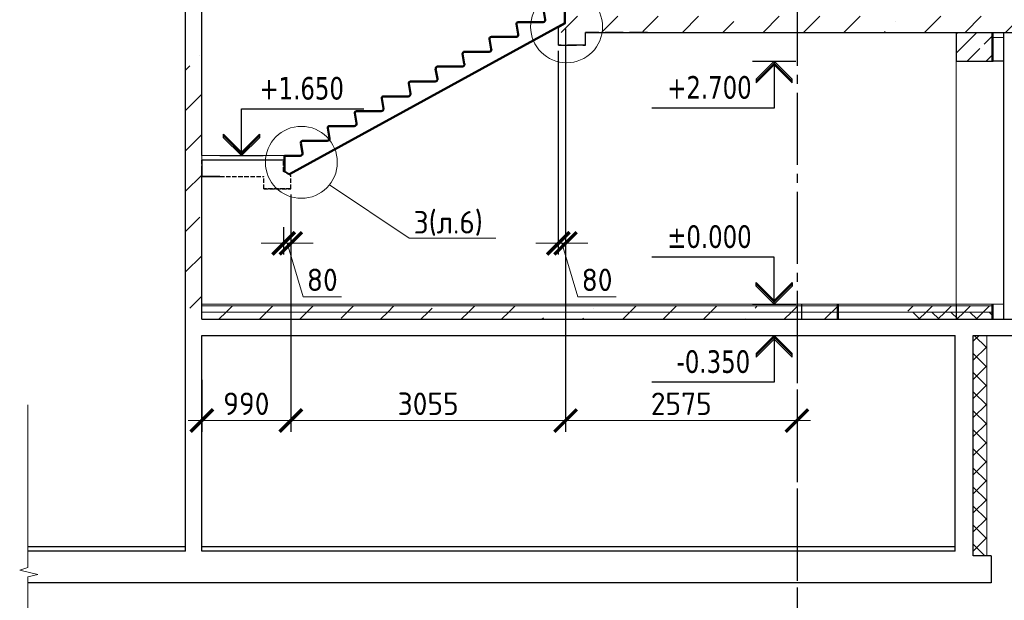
# Model space of a CAD drawing. Header units: millimetres. Extents: x 259029 to 2494469, y -731578 to -57567.
# Tile 81 of 252: x 348983 to 359933, y -606166 to -599709. Entities that reach past the tile are written whole.
import ezdxf
from ezdxf import colors
from ezdxf.entities.mleader import LeaderData, LeaderLine
from ezdxf.math import Vec2, Vec3

# ---------------------------------------------------------------- set-up
doc = ezdxf.new("R2010")
doc.units = ezdxf.units.MM
for name, pattern in [('______2', [270, 200, -70]), ('______5', [1100, 800, -100, 100, -100]), ('Б-1.1 оси$0$Б-1.1 Оси$0$GOST2.303 5', [24, 20, -1.5, 1, -1.5])]:
    doc.linetypes.add(name, pattern=pattern)
doc.layers.get('Defpoints').update_dxf_attribs({"color": 140})
for name, color, linetype, lineweight in [('Standard', 7, 'Continuous', 25), ('Общий01', 7, 'Continuous', 13), ('ОСИ', 151, 'Б-1.1 оси$0$Б-1.1 Оси$0$GOST2.303 5', 9), ('ПЛИТА', 152, 'Continuous', 35), ('Размеры кладочные', 3, 'Continuous', 20), ('РАЗРЕЗЫ', 10, 'Continuous', 60), ('Символы 0.20', 1, 'Continuous', 20), ('Стена', 7, 'Continuous', 50), ('Стена_ бетон несущ.', 253, 'Continuous', 70)]:
    doc.layers.add(name, color=color, linetype=linetype, lineweight=lineweight)
doc.styles.add('TAHOMA', font='tahoma.ttf')
doc.styles.add('ГОСТ', font='GOST_Common.ttf')
doc.dimstyles.new('ГОСТ', dxfattribs={"dimscale": 0, "dimtxt": 2.5, "dimasz": 2.5, "dimexe": 1.25, "dimexo": 0.625, "dimtad": 1, "dimdec": 0, "dimtxsty": 'ГОСТ', "dimblk": 'ARCHTICK', "dimcen": 2.5, "dimdle": 1.5, "dimclrd": 256, "dimclre": 256, "dimclrt": 256, "dimadec": 0, "dimazin": 0, "dimtfac": 1, "dimtdec": 0, "dimtmove": 1, "dimatfit": 3, "dimfxl": 2, "dimtfill": 1, "dimlwd": 0, "dimarcsym": 0})
pattern_1 = [(45, (-814425.4, 462928), (-449.0128, 449.0128), []), (45, (-813976.4, 462928), (-449.0128, 449.0128), [793.75, -158.75, 0, -158.75])]
pattern_2 = [(45, (-206923.1, 663456.9), (-449.0128, 449.0128), []), (45, (-206474.1, 663456.9), (-449.0128, 449.0128), [793.75, -158.75, 0, -158.75])]

# ---------------------------------------------------------------- blocks, each defined once
blk = doc.blocks.new('COMPLEX_ELEVATIONDIM_13')
at = {"layer": 'Standard', "color": 7, "linetype": 'Continuous', "lineweight": 25}
for p, q in [((11343, 15486), (11823, 15486)), ((11583, 15486), (11383, 15286)), ((11583, 15466), (11383, 15266)), ((11383, 15246), (11583, 15446)), ((11783, 15286), (11583, 15486)), ((11583, 15486), (11583, 14966)), ((11583, 15486), (11583, 15486)), ((11583, 15486), (11583, 15486)), ((11583, 15486), (11583, 15486)), ((11583, 15486), (11583, 15486)), ((11783, 15266), (11583, 15466)), ((11583, 15446), (11783, 15246)), ((11383, 15286), (11383, 15246)), ((11783, 15266), (11783, 15286)), ((11783, 15246), (11783, 15286)), ((11583, 14966), (10223, 14966)), ((11583, 13306), (10223, 13306)), ((11583, 12786), (11583, 13306)), ((11383, 12986), (11383, 13026)), ((11383, 13026), (11583, 12826)), ((11583, 12806), (11383, 13006)), ((11583, 12786), (11383, 12986)), ((11583, 12826), (11783, 13026)), ((11783, 13006), (11583, 12806)), ((11783, 12986), (11583, 12786)), ((11783, 13026), (11783, 13006)), ((11783, 13006), (11783, 12986)), ((11343, 12786), (11823, 12786)), ((11583, 12786), (11583, 12786)), ((11583, 12786), (11583, 12786)), ((11583, 12786), (11583, 12786)), ((11583, 12786), (11583, 12786)), ((11343, 12436), (11823, 12436)), ((11583, 12436), (11383, 12236)), ((11583, 12416), (11383, 12216)), ((11383, 12196), (11583, 12396)), ((11783, 12236), (11583, 12436)), ((11583, 12436), (11583, 11916)), ((11583, 12436), (11583, 12436)), ((11583, 12436), (11583, 12436)), ((11583, 12436), (11583, 12436)), ((11583, 12436), (11583, 12436)), ((11783, 12216), (11583, 12416)), ((11583, 12396), (11783, 12196)), ((11383, 12236), (11383, 12196)), ((11783, 12216), (11783, 12236)), ((11783, 12196), (11783, 12236)), ((11583, 11916), (10223, 11916))]:
    blk.add_line(p, q, dxfattribs=at)
at = {"layer": 'Standard', "color": 7, "linetype": 'Continuous', "lineweight": 25, "char_height": 250, "attachment_point": 7, "style": 'TAHOMA'}
for s, insert, width in [('\\W0.86;+2.700', (10394, 15066), 1028.16), ('\\W0.86;%%p0.000', (10394, 13406), 1028.24), ('\\W0.86;-0.350', (10498, 12016), 923.22)]:
    blk.add_mtext(s, dxfattribs=dict(at, insert=insert, width=width))
blk = doc.blocks.new('угловая')
at = {"layer": 'Стена_ бетон несущ.', "linetype": 'Continuous', "lineweight": 25}
h = blk.add_hatch(dxfattribs=at)
h.set_pattern_fill('ANSI35', scale=100, style=0)
h.set_pattern_definition(pattern_2)
h.paths.add_polyline_path([(12203, 100263), (12203, 100083), (15293, 100083), (15293, 100263)])
h = blk.add_hatch(dxfattribs=at)
h.set_pattern_fill('ANSI35', scale=100, style=0)
h.set_pattern_definition(pattern_2)
h.paths.add_polyline_path([(15423, 100263), (15423, 100083), (19523, 100083), (19523, 100263)])
h = blk.add_hatch(dxfattribs=at)
h.set_pattern_fill('ANSI35', scale=100, style=0)
h.set_pattern_definition(pattern_1)
h.paths.add_polyline_path([(8403, 96893), (8403, 100083), (8223, 100083), (8223, 96893)])
at = {"layer": 'Стена_ бетон несущ.', "linetype": 'Continuous', "lineweight": 13}
h = blk.add_hatch(dxfattribs=at)
h.set_pattern_fill('ANSI35', scale=100, style=0)
h.set_pattern_definition(pattern_1)
h.paths.add_polyline_path([(8403, 96973), (12203, 96973), (12076, 97043), (8403, 97043)], flags=0)
h = blk.add_hatch(dxfattribs=at)
h.set_pattern_fill('ANSI35', scale=100, style=0)
h.set_pattern_definition(pattern_1)
h.paths.add_polyline_path([(12503, 96973), (15073, 96973), (15073, 97043), (12503, 97043)], flags=0)
h = blk.add_hatch(dxfattribs=at)
h.set_pattern_fill('ANSI35', color=9, scale=100, style=0)
h.set_pattern_definition(pattern_1)
h.paths.add_polyline_path([(15073, 96893), (15473, 96893), (15473, 97063), (15073, 97063)], flags=0)
h = blk.add_hatch(dxfattribs=at)
h.set_pattern_fill('ANSI35', scale=100, style=0)
h.set_pattern_definition(pattern_1)
h.paths.add_polyline_path([(8403, 96973), (8403, 96893), (12203, 96893), (12203, 96973)], flags=0)
h = blk.add_hatch(dxfattribs=at)
h.set_pattern_fill('ANSI35', scale=100, style=0)
h.set_pattern_definition(pattern_1)
h.paths.add_polyline_path([(12503, 96893), (15073, 96893), (15073, 96973), (12503, 96973)], flags=0)
at = {"color": 0}
blk.add_line((8403, 98663), (8403, 98483), dxfattribs=at)
at = {"layer": 'Standard', "color": 7, "linetype": 'Continuous', "lineweight": 25}
for p, q in [((8223, 96893), (8223, 121183)), ((8403, 100083), (8403, 109311)), ((8403, 98713), (8403, 100263)), ((8223, 96893), (8223, 100083)), ((8845, 98713), (8845, 99233)), ((8845, 99233), (10205, 99233)), ((8645, 98913), (8645, 98953)), ((8645, 98953), (8845, 98753)), ((8845, 98733), (8645, 98933)), ((8845, 98713), (8645, 98913)), ((8845, 98753), (9045, 98953)), ((9045, 98933), (8845, 98733)), ((9045, 98913), (8845, 98713)), ((9045, 98953), (9045, 98933)), ((9045, 98933), (9045, 98913)), ((8605, 98713), (9085, 98713)), ((8403, 96893), (8403, 98563)), ((8223, 94313), (8223, 96893)), ((8403, 94313), (8403, 96713))]:
    blk.add_line(p, q, dxfattribs=at)
at = {"layer": 'Standard', "color": 7, "linetype": 'Continuous', "lineweight": 13}
blk.add_line((17203, 100027), (17323, 100027), dxfattribs=at)
at = {"layer": 'Общий01', "color": 7, "linetype": 'Continuous', "lineweight": 25}
for p, q in [((12669, 100083), (19523, 100083)), ((8403, 96893), (15073, 96893)), ((12503, 96893), (19523, 96893)), ((8403, 96713), (15063, 96713)), ((8403, 96713), (16783, 96713)), ((16983, 96713), (19523, 96713))]:
    blk.add_line(p, q, dxfattribs=at)
at = {"layer": 'Общий01', "color": 7, "linetype": 'Continuous', "lineweight": 13}
for p, q in [((15603, 97063), (8403, 97063)), ((17323, 97063), (12203, 97063))]:
    blk.add_line(p, q, dxfattribs=at)
at = {"layer": 'ОСИ', "color": 16, "linetype": '______5', "lineweight": 25}
for p, q in [((15023, 109311), (15023, 92834)), ((15023, 96983), (15023, 92193))]:
    blk.add_line(p, q, dxfattribs=at)
at = {"layer": 'ПЛИТА', "color": 0, "lineweight": 0}
blk.add_line((8403, 98663), (8403, 98713), dxfattribs=at)
at = {"layer": 'Стена', "color": 34, "linetype": 'Continuous', "lineweight": 25}
for p, q in [((17203, 99763), (17203, 100083)), ((17323, 96893), (17323, 100083)), ((17323, 99763), (17203, 99763)), ((15483, 96893), (15483, 97063)), ((17203, 96893), (17203, 97063))]:
    blk.add_line(p, q, dxfattribs=at)
at = {"layer": 'Стена', "color": 7, "linetype": 'Continuous', "lineweight": 25}
for p, q in [((8403, 98663), (8403, 98563)), ((16783, 94313), (16783, 96713)), ((16983, 94263), (16983, 96713)), ((8223, 94363), (6468, 94363)), ((8223, 94313), (6468, 94313)), ((15063, 94363), (8403, 94363)), ((16783, 94363), (8403, 94363)), ((16783, 94313), (8403, 94313)), ((17181, 94263), (16983, 94263)), ((17181, 94263), (17181, 93963)), ((17181, 93963), (6468, 93963))]:
    blk.add_line(p, q, dxfattribs=at)
at = {"layer": 'Стена', "color": 7, "linetype": 'Continuous', "lineweight": 13}
for p, q in [((8403, 97043), (12076, 97043)), ((12049, 97043), (15073, 97043)), ((17193, 97043), (12503, 97043)), ((8403, 96973), (12536, 96973)), ((12503, 96973), (15073, 96973)), ((17193, 96973), (12503, 96973))]:
    blk.add_line(p, q, dxfattribs=at)
at = {"layer": 'Стена_ бетон несущ.', "color": 9, "linetype": 'Continuous', "lineweight": 25}
for p, q in [((16793, 100083), (16793, 99763)), ((17193, 99763), (17193, 100083)), ((16793, 99763), (17203, 99763)), ((15073, 97063), (15073, 96893)), ((15473, 96893), (15473, 97063)), ((16793, 97063), (16793, 96893)), ((17193, 96893), (17193, 97063))]:
    blk.add_line(p, q, dxfattribs=at)
at = {"layer": 'Стена_ бетон несущ.', "color": 9, "linetype": 'Continuous', "lineweight": 13}
for p, q in [((16793, 99854), (17023, 100083)), ((16793, 100066), (16810, 100083)), ((17105, 99954), (17193, 100042)), ((16915, 99763), (17056, 99904)), ((16793, 99763), (16793, 97063)), ((17127, 99763), (17193, 99829))]:
    blk.add_line(p, q, dxfattribs=at)
at = {"layer": 'Стена_ бетон несущ.', "color": 7, "linetype": 'Continuous', "lineweight": 13}
for p, q in [((13433, 97063), (15073, 97063)), ((15153, 97063), (16793, 97063)), ((16257, 96984), (16316, 97043)), ((16458, 96973), (16528, 97043)), ((16670, 96973), (16740, 97043)), ((16882, 96973), (16952, 97043)), ((17095, 96973), (17165, 97043)), ((16390, 96893), (16310, 96973)), ((16378, 96893), (16458, 96973)), ((16602, 96893), (16522, 96973)), ((16590, 96893), (16670, 96973)), ((16814, 96893), (16734, 96973)), ((16802, 96893), (16882, 96973)), ((17026, 96893), (16946, 96973)), ((17015, 96893), (17095, 96973)), ((17193, 96938), (17159, 96973)), ((16983, 96650), (17047, 96713)), ((17133, 96574), (16994, 96713)), ((17133, 94263), (17133, 96713)), ((16983, 96438), (17133, 96588)), ((17133, 96362), (16983, 96512)), ((16983, 96225), (17133, 96375)), ((17133, 96150), (16983, 96300)), ((16983, 96013), (17133, 96163)), ((17133, 95938), (16983, 96088)), ((16983, 95801), (17133, 95951)), ((17133, 95726), (16983, 95876)), ((16983, 95589), (17133, 95739)), ((17133, 95513), (16983, 95663)), ((16983, 95377), (17133, 95527)), ((17133, 95301), (16983, 95451)), ((16983, 95165), (17133, 95315)), ((17133, 95089), (16983, 95239)), ((16983, 94953), (17133, 95103)), ((17133, 94877), (16983, 95027)), ((16983, 94740), (17133, 94890)), ((17133, 94665), (16983, 94815)), ((16983, 94528), (17133, 94678)), ((17133, 94453), (16983, 94603)), ((16983, 94316), (17133, 94466)), ((17111, 94263), (16983, 94391))]:
    blk.add_line(p, q, dxfattribs=at)
at = {"layer": 'Standard', "color": 7, "linetype": 'Continuous', "lineweight": 25}
blk.add_blockref('COMPLEX_ELEVATIONDIM_13', (3186, 84277), dxfattribs=at)
at = {"layer": 'Standard', "color": 7, "linetype": 'Continuous', "lineweight": 25, "insert": (9045, 99333), "char_height": 250, "width": 1028.16, "attachment_point": 7, "style": 'TAHOMA'}
blk.add_mtext('\\W0.86;+1.650', dxfattribs=at)
blk = doc.blocks.new('_ArchTick')
at = {"color": 0, "linetype": 'ByBlock', "const_width": 0.15}
blk.add_lwpolyline([(-0.5, -0.5), (0.5, 0.5)], dxfattribs=at)
blk = doc.blocks.new('*D1127')
at = {"layer": 'Defpoints', "color": 0, "lineweight": -2, "transparency": 16777216}
for p in [(355053, -599747), (351998, -601935), (351998, -604167)]:
    blk.add_point(p, dxfattribs=at)
at = {"layer": 'РАЗРЕЗЫ', "lineweight": -2, "transparency": 16777216}
for p, q in [((355053, -599809), (355053, -604292)), ((351998, -601997), (351998, -604292))]:
    blk.add_line(p, q, dxfattribs=at)
at = {"layer": 'РАЗРЕЗЫ', "lineweight": 0, "transparency": 16777216}
blk.add_line((355203, -604167), (351848, -604167), dxfattribs=at)
at = {"layer": 'РАЗРЕЗЫ', "lineweight": 0, "transparency": 16777216, "xscale": 250, "yscale": 250, "zscale": 250, "rotation": 180}
blk.add_blockref('_ArchTick', (351998, -604167), dxfattribs=at)
at = {"layer": 'РАЗРЕЗЫ', "lineweight": 0, "transparency": 16777216, "xscale": 250, "yscale": 250, "zscale": 250}
blk.add_blockref('_ArchTick', (355053, -604167), dxfattribs=at)
at = {"layer": 'РАЗРЕЗЫ', "lineweight": -2, "transparency": 16777216, "insert": (353525, -603980), "char_height": 250, "attachment_point": 5, "style": 'ГОСТ', "bg_fill": 3, "box_fill_scale": 1.1, "bg_fill_color": 256, "bg_fill_true_color": 13158600, "bg_fill_transparency": 0}
blk.add_mtext('3055', dxfattribs=at)
blk = doc.blocks.new('_None')
blk = doc.blocks.new('выаыв')
at = {"layer": 'Standard', "color": 7, "linetype": '______2', "lineweight": 30}
for p, q in [((483017, -472887), (483017, -472378)), ((486656, -473099), (486656, -472378)), ((482696, -473063), (483017, -472887)), ((482696, -473659), (482696, -473063)), ((482696, -473659), (482696, -473279)), ((483896, -473659), (483896, -473099)), ((486656, -473099), (483896, -473099)), ((483896, -473659), (482696, -473659)), ((483896, -473659), (482696, -473659)), ((482696, -473659), (483896, -473659)), ((483896, -473659), (482696, -473659))]:
    blk.add_line(p, q, dxfattribs=at)
at = {"layer": 'ПЛИТА', "color": 0, "lineweight": 30}
blk.add_line((483017, -472378), (486656, -472378), dxfattribs=at)
blk = doc.blocks.new('НОВЫЙ')
at = {"layer": 'Standard', "color": 5, "linetype": 'Continuous', "lineweight": 50, "transparency": 33554687}
for p, q in [((381795, -472257), (381776, -472146)), ((381796, -472122), (382011, -472122)), ((382011, -472122), (381835, -472122)), ((382011, -472122), (382011, -472298)), ((381496, -472287), (381771, -472287)), ((378952, -473979), (382011, -472298)), ((381495, -472422), (381476, -472311)), ((381195, -472587), (381176, -472476)), ((381196, -472452), (381471, -472452)), ((380896, -472617), (381171, -472617)), ((380895, -472752), (380876, -472641)), ((380595, -472917), (380576, -472806)), ((380596, -472782), (380871, -472782)), ((380296, -472947), (380571, -472947)), ((380295, -473082), (380276, -472971)), ((379995, -473247), (379976, -473136)), ((379996, -473112), (380271, -473112)), ((379696, -473277), (379971, -473277)), ((379695, -473412), (379676, -473301)), ((379395, -473577), (379376, -473466)), ((379396, -473442), (379671, -473442)), ((379096, -473607), (379371, -473607)), ((379095, -473742), (379076, -473631)), ((378895, -473772), (378895, -473837)), ((378895, -473772), (378895, -473948)), ((378895, -473772), (379071, -473772))]:
    blk.add_line(p, q, dxfattribs=at)
for centre, radius, start, end in [((381796, -472142), 20, 90, 191.3099), ((381496, -472307), 20, 90, 191.3099), ((381771, -472262), 25, 270, 11.3099), ((381196, -472472), 20, 90, 191.3099), ((381471, -472427), 25, 270, 11.3099), ((380896, -472637), 20, 90, 191.3099), ((381171, -472592), 25, 270, 11.3099), ((380596, -472802), 20, 90, 191.3099), ((380871, -472757), 25, 270, 11.3099), ((380296, -472967), 20, 90, 191.3099), ((380571, -472922), 25, 270, 11.3099), ((379996, -473132), 20, 90, 191.3099), ((380271, -473087), 25, 270, 11.3099), ((379696, -473297), 20, 90, 191.3099), ((379971, -473252), 25, 270, 11.3099), ((379396, -473462), 20, 90, 191.3099), ((379671, -473417), 25, 270, 11.3099), ((379096, -473627), 20, 90, 191.3099), ((379371, -473582), 25, 270, 11.3099), ((379071, -473747), 25, 270, 11.3099)]:
    blk.add_arc(centre, radius, start, end, dxfattribs=at)
at = {"layer": 'РАЗРЕЗЫ', "color": 5, "lineweight": 35}
for p, q in [((382011, -472298), (382011, -472122)), ((382011, -472298), (382011, -472298)), ((378895, -473948), (378895, -473772)), ((378952, -473979), (378895, -473948))]:
    blk.add_line(p, q, dxfattribs=at)
blk = doc.blocks.new('*D1129')
at = {"layer": 'Defpoints', "color": 0, "lineweight": -2, "transparency": 16777216}
for p in [(351998, -601591), (351918, -601953), (351998, -602196)]:
    blk.add_point(p, dxfattribs=at)
at = {"layer": 'РАЗРЕЗЫ', "lineweight": -2, "transparency": 16777216}
for p, q in [((351998, -601653), (351998, -602321)), ((351918, -602015), (351918, -602321))]:
    blk.add_line(p, q, dxfattribs=at)
at = {"layer": 'РАЗРЕЗЫ', "lineweight": 0, "transparency": 16777216}
for p, q in [((351918, -602196), (351668, -602196)), ((351918, -602196), (351998, -602196)), ((351918, -602196), (351998, -602196)), ((351958, -602196), (352136, -602790)), ((351998, -602196), (352248, -602196)), ((352136, -602790), (352561, -602790))]:
    blk.add_line(p, q, dxfattribs=at)
at = {"layer": 'РАЗРЕЗЫ', "lineweight": 0, "transparency": 16777216, "xscale": 250, "yscale": 250, "zscale": 250}
blk.add_blockref('_ArchTick', (351918, -602196), dxfattribs=at)
at = {"layer": 'РАЗРЕЗЫ', "lineweight": 0, "transparency": 16777216, "xscale": 250, "yscale": 250, "zscale": 250, "rotation": 180}
blk.add_blockref('_ArchTick', (351998, -602196), dxfattribs=at)
at = {"layer": 'РАЗРЕЗЫ', "lineweight": -2, "transparency": 16777216, "insert": (352348, -602602), "char_height": 250, "attachment_point": 5, "style": 'ГОСТ', "bg_fill": 3, "box_fill_scale": 1.1, "bg_fill_color": 256, "bg_fill_true_color": 13158600, "bg_fill_transparency": 0}
blk.add_mtext('80', dxfattribs=at)
blk = doc.blocks.new('*D1130')
at = {"layer": 'Defpoints', "color": 0, "lineweight": -2, "transparency": 16777216}
for p in [(354973, -599991), (355053, -600799), (354973, -602196)]:
    blk.add_point(p, dxfattribs=at)
at = {"layer": 'РАЗРЕЗЫ', "lineweight": -2, "transparency": 16777216}
for p, q in [((354973, -600054), (354973, -602321)), ((355053, -600862), (355053, -602321))]:
    blk.add_line(p, q, dxfattribs=at)
at = {"layer": 'РАЗРЕЗЫ', "lineweight": 0, "transparency": 16777216}
for p, q in [((354973, -602196), (354723, -602196)), ((355053, -602196), (354973, -602196)), ((355053, -602196), (354973, -602196)), ((355013, -602196), (355191, -602790)), ((355053, -602196), (355303, -602196)), ((355191, -602790), (355616, -602790))]:
    blk.add_line(p, q, dxfattribs=at)
at = {"layer": 'РАЗРЕЗЫ', "lineweight": 0, "transparency": 16777216, "xscale": 250, "yscale": 250, "zscale": 250}
blk.add_blockref('_ArchTick', (354973, -602196), dxfattribs=at)
at = {"layer": 'РАЗРЕЗЫ', "lineweight": 0, "transparency": 16777216, "xscale": 250, "yscale": 250, "zscale": 250, "rotation": 180}
blk.add_blockref('_ArchTick', (355053, -602196), dxfattribs=at)
at = {"layer": 'РАЗРЕЗЫ', "lineweight": -2, "transparency": 16777216, "insert": (355404, -602602), "char_height": 250, "attachment_point": 5, "style": 'ГОСТ', "bg_fill": 3, "box_fill_scale": 1.1, "bg_fill_color": 256, "bg_fill_true_color": 13158600, "bg_fill_transparency": 0}
blk.add_mtext('80', dxfattribs=at)
blk = doc.blocks.new('*D1128')
at = {"layer": 'Defpoints', "color": 0, "lineweight": -2, "transparency": 16777216}
for p in [(355053, -603528), (357628, -604083), (357628, -604167)]:
    blk.add_point(p, dxfattribs=at)
at = {"layer": 'РАЗРЕЗЫ', "lineweight": -2, "transparency": 16777216}
for p, q in [((355053, -603591), (355053, -604292)), ((357628, -604146), (357628, -604292))]:
    blk.add_line(p, q, dxfattribs=at)
at = {"layer": 'РАЗРЕЗЫ', "lineweight": 0, "transparency": 16777216}
blk.add_line((354903, -604167), (357778, -604167), dxfattribs=at)
at = {"layer": 'РАЗРЕЗЫ', "lineweight": 0, "transparency": 16777216, "xscale": 250, "yscale": 250, "zscale": 250, "rotation": 180}
blk.add_blockref('_ArchTick', (355053, -604167), dxfattribs=at)
at = {"layer": 'РАЗРЕЗЫ', "lineweight": 0, "transparency": 16777216, "xscale": 250, "yscale": 250, "zscale": 250}
blk.add_blockref('_ArchTick', (357628, -604167), dxfattribs=at)
at = {"layer": 'РАЗРЕЗЫ', "lineweight": 0, "transparency": 16777216, "insert": (356340, -603980), "char_height": 250, "attachment_point": 5, "style": 'ГОСТ', "bg_fill": 3, "box_fill_scale": 1.1, "bg_fill_color": 256, "bg_fill_true_color": 13158600, "bg_fill_transparency": 0}
blk.add_mtext('2575', dxfattribs=at)
blk = doc.blocks.new('*D1113')
at = {"layer": 'Defpoints', "color": 0, "lineweight": -2, "transparency": 16777216}
for p in [(351998, -601935), (351008, -603651), (351008, -604167)]:
    blk.add_point(p, dxfattribs=at)
at = {"layer": 'РАЗРЕЗЫ', "lineweight": -2, "transparency": 16777216}
for p, q in [((351998, -601997), (351998, -604292)), ((351008, -603714), (351008, -604292))]:
    blk.add_line(p, q, dxfattribs=at)
at = {"layer": 'РАЗРЕЗЫ', "lineweight": 0, "transparency": 16777216}
blk.add_line((352148, -604167), (350858, -604167), dxfattribs=at)
at = {"layer": 'РАЗРЕЗЫ', "lineweight": 0, "transparency": 16777216, "xscale": 250, "yscale": 250, "zscale": 250, "rotation": 180}
blk.add_blockref('_ArchTick', (351008, -604167), dxfattribs=at)
at = {"layer": 'РАЗРЕЗЫ', "lineweight": 0, "transparency": 16777216, "xscale": 250, "yscale": 250, "zscale": 250}
blk.add_blockref('_ArchTick', (351998, -604167), dxfattribs=at)
at = {"layer": 'РАЗРЕЗЫ', "lineweight": 0, "transparency": 16777216, "insert": (351503, -603980), "char_height": 250, "attachment_point": 5, "style": 'ГОСТ', "bg_fill": 3, "box_fill_scale": 1.1, "bg_fill_color": 256, "bg_fill_true_color": 13158600, "bg_fill_transparency": 0}
blk.add_mtext('990', dxfattribs=at)

msp = doc.modelspace()

# ---------------------------------------------------------------- linework, layer by layer
at = {"layer": 'Standard', "color": 7, "linetype": '______2', "lineweight": 30}
for p in [(355273.9, -599990.9), (355963.9, -599850.9)]:
    msp.add_line(p, (355273.9, -599850.9), dxfattribs=at)
at = {"layer": 'ПЛИТА', "color": 0}
msp.add_line((351207.7, -601450.9), (351007.7, -601450.9), dxfattribs=at)
at = {"layer": 'Размеры кладочные'}
msp.add_lwpolyline([(349072.5, -607126.3), (349072.5, -605903.4), (349182.9, -605877.8), (348982.6, -605829), (349072.5, -605801.5), (349072.5, -603992.5)], dxfattribs=at)
at = {"layer": 'Стена', "color": 7, "linetype": 'Continuous', "lineweight": 25}
msp.add_line((351927.5, -601221.1), (351007.7, -601220.9), dxfattribs=at)

# ---------------------------------------------------------------- block references
msp.add_blockref('угловая', (342604.9, -699934))

# ---------------------------------------------------------------- next in the draw order: dimensions: what is measured, and where the dimension line sits
at = {"layer": 'РАЗРЕЗЫ', "color": 0, "lineweight": -2}
dim = msp.add_linear_dim(base=(351997.7, -604167.2), p1=(355053.1, -599746.9), p2=(351997.7, -601934.9), dimstyle='ГОСТ', override={"dimscale": 100, "dimtix": 0, "dimtofl": 1, "dimtmove": 1, "dimatfit": 3}, dxfattribs=at)
dim.commit()
dim.dimension.update_dxf_attribs({"geometry": '*D1127', "text_midpoint": (353525.4, -603979.7)})

# ---------------------------------------------------------------- next in the draw order: linework, layer by layer
at = {"layer": 'Standard', "color": 7, "linetype": '______2', "lineweight": 30}
for p, q in [((354973.9, -599796.8), (355054.1, -599752.7)), ((355054.1, -599752.7), (355054.1, -599670.8)), ((354973.9, -599990.9), (354973.9, -599796.8)), ((354973.9, -599990.9), (354973.9, -599895.9)), ((355273.9, -599990.9), (354973.9, -599990.9)), ((355273.9, -599990.9), (354973.9, -599990.9)), ((354973.9, -599990.9), (355273.9, -599990.9)), ((355273.9, -599990.9), (354973.9, -599990.9))]:
    msp.add_line(p, q, dxfattribs=at)
at = {"layer": 'РАЗРЕЗЫ', "color": 2, "lineweight": -2}
msp.add_line((354896.9, -599827.7), (355044.1, -599746.8), dxfattribs=at)
at = {"layer": 'Символы 0.20'}
for centre in [(355065.1, -599787.9), (352115.2, -601295.2)]:
    msp.add_circle(centre, 400, dxfattribs=at)

# ---------------------------------------------------------------- next in the draw order: block references
at = {"layer": 'РАЗРЕЗЫ', "color": 2, "lineweight": -2}
msp.add_blockref('НОВЫЙ', (-26967.3, -127449.2), dxfattribs=at)
at = {"layer": 'РАЗРЕЗЫ', "color": 2, "lineweight": -2, "xscale": -0.25, "yscale": 0.25, "zscale": 0.25}
msp.add_blockref('выаыв', (472671.8, -483176.3), dxfattribs=at)

# ---------------------------------------------------------------- next in the draw order: dimensions: what is measured, and where the dimension line sits
at = {"layer": 'РАЗРЕЗЫ', "lineweight": 0}
dim = msp.add_linear_dim(base=(357627.7, -604167.2), p1=(355053.1, -603528.3), p2=(357627.7, -604083.5), dimstyle='ГОСТ', override={"dimscale": 100}, dxfattribs=at)
dim.commit()
dim.dimension.update_dxf_attribs({"geometry": '*D1128', "text_midpoint": (356340.4, -603979.7)})

# ---------------------------------------------------------------- next in the draw order: leaders
at = {"layer": 'Символы 0.20'}
ml = msp.add_multileader_mtext('Standard', dxfattribs=at)
ml.set_content('3(л.6)', color=256, style='ГОСТ')
ml.set_leader_properties(color=256, linetype='ByLayer', lineweight=-1)
ml.set_arrow_properties(name='NONE')
ml.build(insert=Vec2(0, 0))
ml.multileader.update_dxf_attribs({"text_left_attachment_type": 6, "text_right_attachment_type": 6, "dogleg_length": 0.25, "arrow_head_size": 200, "scale": 100})
ctx = ml.context
ctx.base_point, ctx.scale, ctx.char_height, ctx.arrow_head_size, ctx.landing_gap_size, ctx.plane_origin = Vec3(353338.5, -602136.9), 100, 250, 200, 25, Vec3(353631.1, -602406.8)
ctx.left_attachment, ctx.right_attachment = 6, 6
notes = []
notes.append((ctx, [(0, (1, 1, 0), (353313.5, -602136.9), (1, 0), 25, [(0, [(352428.6, -601543.7)], 0, [])])]))
ctx.mtext.insert, ctx.mtext.width, ctx.mtext.defined_height, ctx.mtext.flow_direction = Vec3(353363.5, -601836.9), 1094.387, 742.8, 5
for ctx, leaders in notes:
    for number, flags, end, landing, length, lines in leaders:
        leader = LeaderData()
        leader.index, (leader.has_last_leader_line, leader.has_dogleg_vector, leader.attachment_direction) = number, flags
        leader.last_leader_point, leader.dogleg_vector, leader.dogleg_length = Vec3(end), Vec3(landing), length
        for number, points, colour, breaks in lines:
            line = LeaderLine()
            line.index, line.vertices, line.color, line.breaks = number, Vec3.list(points), colors.encode_raw_color(colour), breaks
            leader.lines.append(line)
        ctx.leaders.append(leader)

# ---------------------------------------------------------------- next in the draw order: dimensions: what is measured, and where the dimension line sits
at = {"layer": 'РАЗРЕЗЫ', "color": 2, "lineweight": -2}
for base, p1, p2, picture, middle in [((354973, -602195.9), (355053.1, -600799.2), (354973, -599991.3), '*D1130', (355253.7, -602602.2)), ((351997.7, -602195.9), (351917.9, -601953), (351997.7, -601590.9), '*D1129', (352198.4, -602602.2))]:
    dim = msp.add_linear_dim(base=base, p1=p1, p2=p2, dimstyle='ГОСТ', dxfattribs=at)
    dim.commit()
    dim.dimension.update_dxf_attribs({"geometry": picture, "text_midpoint": middle})

# ---------------------------------------------------------------- next in the draw order: dimensions: what is measured, and where the dimension line sits
at = {"layer": 'РАЗРЕЗЫ', "lineweight": 0}
dim = msp.add_linear_dim(base=(351007.7, -604167.2), p1=(351997.7, -601934.9), p2=(351007.7, -603651.3), dimstyle='ГОСТ', override={"dimscale": 100}, dxfattribs=at)
dim.commit()
dim.dimension.update_dxf_attribs({"geometry": '*D1113', "text_midpoint": (351502.7, -603979.7)})

doc.saveas('drawing.dxf')
